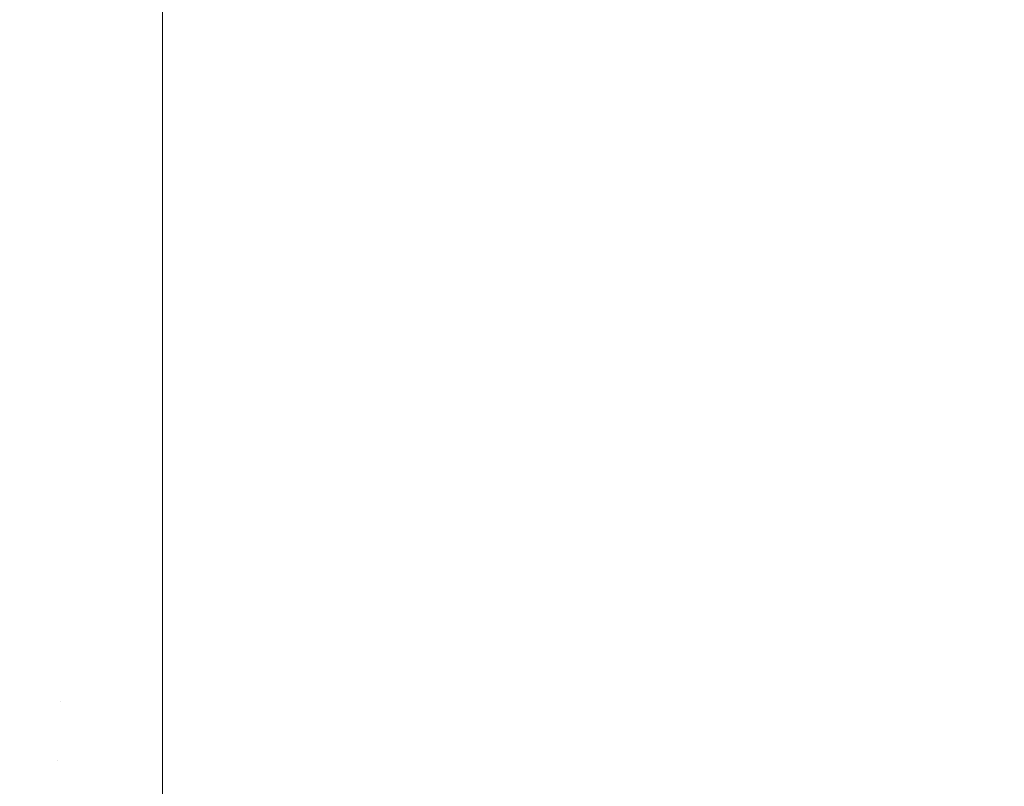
# Model space of a CAD drawing. Header units: centimetres. Extents: x -26 to 27.3, y 37.2 to 39.
# Tile 150 of 256: x -7.8685 to -7.8081, y 37.547 to 37.5941. Entities that reach past the tile are written whole.
import ezdxf

# ---------------------------------------------------------------- set-up
doc = ezdxf.new("R2010")
doc.units = ezdxf.units.CM
doc.header["$LTSCALE"] = 2.54
doc.layers.add('Lucido design-1', color=7, linetype='Continuous')

# ---------------------------------------------------------------- blocks, each defined once
blk = doc.blocks.new('Gruppo-6-1')
at = {"color": 7, "linetype": 'Continuous', "lineweight": 9}
for points in [[(-25.859734, 38.900112, -349.282667), (-25.859734, 37.300112, -349.282667), (27.240266, 37.300112, -349.282667), (27.240266, 38.900112, -349.282667)], [(-25.859734, 38.900112, -373.24943), (-25.859734, 37.300112, -373.24943), (27.240266, 37.300112, -373.24943), (27.240266, 38.900112, -373.24943)]]:
    blk.add_3dface(points, dxfattribs=at)
for points, invisible_edges in [([(-7.864323, 37.592084, -349.682997), (-7.868903, 37.592376, -349.682997), (-7.868547, 37.596564, -349.682744), (-7.864144, 37.596283, -349.682744)], 15), ([(-7.864323, 37.592084, -373.64976), (-7.868903, 37.592376, -373.64976), (-7.868547, 37.596564, -373.649507), (-7.864144, 37.596283, -373.649507)], 15), ([(-7.859734, 37.595751, -349.68277), (-7.859734, 37.591986, -349.682997), (-7.864323, 37.592084, -349.682997), (-7.864144, 37.596283, -349.682744)], 14), ([(-7.859734, 37.595868, -373.649526), (-7.859734, 37.591986, -373.64976), (-7.864323, 37.592084, -373.64976), (-7.864144, 37.596283, -373.649507)], 14), ([(-7.859734, 37.591986, -373.64976), (-7.859734, 37.595868, -373.649526), (9.240266, 37.595868, -373.649526), (9.240266, 37.591986, -373.64976)], 10), ([(-7.859734, 37.591986, -349.682997), (-7.859734, 37.595751, -349.68277), (9.240266, 37.595751, -349.68277), (9.240266, 37.591986, -349.682997)], 10), ([(-7.8645, 37.5879, -349.683428), (-7.869259, 37.588204, -349.683428), (-7.868903, 37.592376, -349.682997), (-7.864323, 37.592084, -349.682997)], 15), ([(-7.8645, 37.5879, -373.650191), (-7.869259, 37.588204, -373.650191), (-7.868903, 37.592376, -373.64976), (-7.864323, 37.592084, -373.64976)], 15), ([(-7.859734, 37.591398, -349.683058), (-7.859734, 37.587799, -349.683428), (-7.8645, 37.5879, -349.683428), (-7.864323, 37.592084, -349.682997)], 14), ([(-7.859734, 37.591632, -373.649797), (-7.859734, 37.587799, -373.650191), (-7.8645, 37.5879, -373.650191), (-7.864323, 37.592084, -373.64976)], 14), ([(-7.864323, 37.592084, -349.682997), (-7.859734, 37.591986, -349.682997), (-7.859734, 37.591398, -349.683058)], 9), ([(-7.864323, 37.592084, -373.64976), (-7.859734, 37.591986, -373.64976), (-7.859734, 37.591632, -373.649797)], 9), ([(9.240266, 37.591986, -349.682997), (9.240266, 37.591398, -349.683058), (-7.859734, 37.591398, -349.683058), (-7.859734, 37.591986, -349.682997)], 10), ([(9.240266, 37.591986, -373.64976), (9.240266, 37.591632, -373.649797), (-7.859734, 37.591632, -373.649797), (-7.859734, 37.591986, -373.64976)], 10), ([(-7.859734, 37.587799, -373.650191), (-7.859734, 37.591632, -373.649797), (9.240266, 37.591632, -373.649797), (9.240266, 37.587799, -373.650191)], 10), ([(-7.859734, 37.587799, -349.683428), (-7.859734, 37.591398, -349.683058), (9.240266, 37.591398, -349.683058), (9.240266, 37.587799, -349.683428)], 10), ([(-7.864677, 37.583743, -349.684033), (-7.869611, 37.584057, -349.684033), (-7.869259, 37.588204, -349.683428), (-7.8645, 37.5879, -349.683428)], 15), ([(-7.864677, 37.583743, -373.650796), (-7.869611, 37.584057, -373.650796), (-7.869259, 37.588204, -373.650191), (-7.8645, 37.5879, -373.650191)], 15), ([(-7.859734, 37.587061, -349.683535), (-7.859734, 37.583638, -349.684033), (-7.864677, 37.583743, -349.684033), (-7.8645, 37.5879, -349.683428)], 14), ([(-7.859734, 37.587411, -373.650247), (-7.859734, 37.583638, -373.650796), (-7.864677, 37.583743, -373.650796), (-7.8645, 37.5879, -373.650191)], 14), ([(-7.8645, 37.5879, -349.683428), (-7.859734, 37.587799, -349.683428), (-7.859734, 37.587061, -349.683535)], 9), ([(-7.8645, 37.5879, -373.650191), (-7.859734, 37.587799, -373.650191), (-7.859734, 37.587411, -373.650247)], 9), ([(9.240266, 37.587799, -349.683428), (9.240266, 37.587061, -349.683535), (-7.859734, 37.587061, -349.683535), (-7.859734, 37.587799, -349.683428)], 10), ([(9.240266, 37.587799, -373.650191), (9.240266, 37.587411, -373.650247), (-7.859734, 37.587411, -373.650247), (-7.859734, 37.587799, -373.650191)], 10), ([(-7.859734, 37.583638, -373.650796), (-7.859734, 37.587411, -373.650247), (9.240266, 37.587411, -373.650247), (9.240266, 37.583638, -373.650796)], 10), ([(-7.859734, 37.583638, -349.684033), (-7.859734, 37.587061, -349.683535), (9.240266, 37.587061, -349.683535), (9.240266, 37.583638, -349.684033)], 10), ([(-7.864852, 37.579618, -349.684812), (-7.869962, 37.579944, -349.684812), (-7.869611, 37.584057, -349.684033), (-7.864677, 37.583743, -349.684033)], 15), ([(-7.864852, 37.579618, -373.651575), (-7.869962, 37.579944, -373.651575), (-7.869611, 37.584057, -373.650796), (-7.864677, 37.583743, -373.650796)], 15), ([(-7.859734, 37.58275, -349.684201), (-7.859734, 37.57951, -349.684812), (-7.864852, 37.579618, -349.684812), (-7.864677, 37.583743, -349.684033)], 14), ([(-7.859734, 37.583213, -373.650876), (-7.859734, 37.57951, -373.651575), (-7.864852, 37.579618, -373.651575), (-7.864677, 37.583743, -373.650796)], 14), ([(-7.864677, 37.583743, -349.684033), (-7.859734, 37.583638, -349.684033), (-7.859734, 37.58275, -349.684201)], 9), ([(-7.864677, 37.583743, -373.650796), (-7.859734, 37.583638, -373.650796), (-7.859734, 37.583213, -373.650876)], 9), ([(9.240266, 37.583638, -349.684033), (9.240266, 37.58275, -349.684201), (-7.859734, 37.58275, -349.684201), (-7.859734, 37.583638, -349.684033)], 10), ([(9.240266, 37.583638, -373.650796), (9.240266, 37.583213, -373.650876), (-7.859734, 37.583213, -373.650876), (-7.859734, 37.583638, -373.650796)], 10), ([(-7.859734, 37.57951, -373.651575), (-7.859734, 37.583213, -373.650876), (9.240266, 37.583213, -373.650876), (9.240266, 37.57951, -373.651575)], 10), ([(-7.859734, 37.57951, -349.684812), (-7.859734, 37.58275, -349.684201), (9.240266, 37.58275, -349.684201), (9.240266, 37.57951, -349.684812)], 10), ([(-7.865026, 37.575534, -349.685763), (-7.870308, 37.575871, -349.685763), (-7.869962, 37.579944, -349.684812), (-7.864852, 37.579618, -349.684812)], 15), ([(-7.865026, 37.575534, -373.652526), (-7.870308, 37.575871, -373.652526), (-7.869962, 37.579944, -373.651575), (-7.864852, 37.579618, -373.651575)], 15), ([(-7.859734, 37.578472, -349.685053), (-7.859734, 37.575422, -349.685763), (-7.865026, 37.575534, -349.685763), (-7.864852, 37.579618, -349.684812)], 14), ([(-7.859734, 37.579046, -373.651683), (-7.859734, 37.575422, -373.652526), (-7.865026, 37.575534, -373.652526), (-7.864852, 37.579618, -373.651575)], 14), ([(-7.864852, 37.579618, -349.684812), (-7.859734, 37.57951, -349.684812), (-7.859734, 37.578472, -349.685053)], 9), ([(-7.864852, 37.579618, -373.651575), (-7.859734, 37.57951, -373.651575), (-7.859734, 37.579046, -373.651683)], 9), ([(9.240266, 37.57951, -349.684812), (9.240266, 37.578472, -349.685053), (-7.859734, 37.578472, -349.685053), (-7.859734, 37.57951, -349.684812)], 10), ([(9.240266, 37.57951, -373.651575), (9.240266, 37.579046, -373.651683), (-7.859734, 37.579046, -373.651683), (-7.859734, 37.57951, -373.651575)], 10), ([(-7.859734, 37.575422, -373.652526), (-7.859734, 37.579046, -373.651683), (9.240266, 37.579046, -373.651683), (9.240266, 37.575422, -373.652526)], 10), ([(-7.859734, 37.575422, -349.685763), (-7.859734, 37.578472, -349.685053), (9.240266, 37.578472, -349.685053), (9.240266, 37.575422, -349.685763)], 10), ([(-7.865197, 37.571497, -349.686883), (-7.870651, 37.571845, -349.686883), (-7.870308, 37.575871, -349.685763), (-7.865026, 37.575534, -349.685763)], 15), ([(-7.865197, 37.571497, -373.653646), (-7.870651, 37.571845, -373.653646), (-7.870308, 37.575871, -373.652526), (-7.865026, 37.575534, -373.652526)], 15), ([(-7.859734, 37.574235, -349.686092), (-7.859734, 37.571381, -349.686883), (-7.865197, 37.571497, -349.686883), (-7.865026, 37.575534, -349.685763)], 14), ([(-7.859734, 37.574917, -373.652666), (-7.859734, 37.571381, -373.653646), (-7.865197, 37.571497, -373.653646), (-7.865026, 37.575534, -373.652526)], 14), ([(-7.865026, 37.575534, -349.685763), (-7.859734, 37.575422, -349.685763), (-7.859734, 37.574235, -349.686092)], 9), ([(-7.865026, 37.575534, -373.652526), (-7.859734, 37.575422, -373.652526), (-7.859734, 37.574917, -373.652666)], 9), ([(9.240266, 37.575422, -349.685763), (9.240266, 37.574235, -349.686092), (-7.859734, 37.574235, -349.686092), (-7.859734, 37.575422, -349.685763)], 10), ([(9.240266, 37.575422, -373.652526), (9.240266, 37.574917, -373.652666), (-7.859734, 37.574917, -373.652666), (-7.859734, 37.575422, -373.652526)], 10), ([(-7.859734, 37.571381, -373.653646), (-7.859734, 37.574917, -373.652666), (9.240266, 37.574917, -373.652666), (9.240266, 37.571381, -373.653646)], 10), ([(-7.859734, 37.571381, -349.686883), (-7.859734, 37.574235, -349.686092), (9.240266, 37.574235, -349.686092), (9.240266, 37.571381, -349.686883)], 10), ([(-7.865366, 37.567515, -349.68817), (-7.870989, 37.567873, -349.68817), (-7.870651, 37.571845, -349.686883), (-7.865197, 37.571497, -349.686883)], 15), ([(-7.865366, 37.567515, -373.654933), (-7.870989, 37.567873, -373.654933), (-7.870651, 37.571845, -373.653646), (-7.865197, 37.571497, -373.653646)], 15), ([(-7.859734, 37.570047, -349.687314), (-7.859734, 37.567395, -349.68817), (-7.865366, 37.567515, -349.68817), (-7.865197, 37.571497, -349.686883)], 14), ([(-7.859734, 37.570833, -373.653823), (-7.859734, 37.567395, -373.654933), (-7.865366, 37.567515, -373.654933), (-7.865197, 37.571497, -373.653646)], 14), ([(-7.865197, 37.571497, -349.686883), (-7.859734, 37.571381, -349.686883), (-7.859734, 37.570047, -349.687314)], 9), ([(-7.865197, 37.571497, -373.653646), (-7.859734, 37.571381, -373.653646), (-7.859734, 37.570833, -373.653823)], 9), ([(9.240266, 37.571381, -349.686883), (9.240266, 37.570047, -349.687314), (-7.859734, 37.570047, -349.687314), (-7.859734, 37.571381, -349.686883)], 10), ([(9.240266, 37.571381, -373.653646), (9.240266, 37.570833, -373.653823), (-7.859734, 37.570833, -373.653823), (-7.859734, 37.571381, -373.653646)], 10), ([(-7.859734, 37.567395, -373.654933), (-7.859734, 37.570833, -373.653823), (9.240266, 37.570833, -373.653823), (9.240266, 37.567395, -373.654933)], 10), ([(-7.859734, 37.567395, -349.68817), (-7.859734, 37.570047, -349.687314), (9.240266, 37.570047, -349.687314), (9.240266, 37.567395, -349.68817)], 10), ([(-7.865533, 37.563593, -349.689622), (-7.871322, 37.563963, -349.689622), (-7.870989, 37.567873, -349.68817), (-7.865366, 37.567515, -349.68817)], 15), ([(-7.865533, 37.563593, -373.656385), (-7.871322, 37.563963, -373.656385), (-7.870989, 37.567873, -373.654933), (-7.865366, 37.567515, -373.654933)], 15), ([(-7.859734, 37.565917, -349.688717), (-7.859734, 37.56347, -349.689622), (-7.865533, 37.563593, -349.689622), (-7.865366, 37.567515, -349.68817)], 14), ([(-7.859734, 37.566802, -373.655153), (-7.859734, 37.56347, -373.656385), (-7.865533, 37.563593, -373.656385), (-7.865366, 37.567515, -373.654933)], 14), ([(-7.865366, 37.567515, -349.68817), (-7.859734, 37.567395, -349.68817), (-7.859734, 37.565917, -349.688717)], 9), ([(-7.865366, 37.567515, -373.654933), (-7.859734, 37.567395, -373.654933), (-7.859734, 37.566802, -373.655153)], 9), ([(9.240266, 37.567395, -349.68817), (9.240266, 37.565917, -349.688717), (-7.859734, 37.565917, -349.688717), (-7.859734, 37.567395, -349.68817)], 10), ([(9.240266, 37.567395, -373.654933), (9.240266, 37.566802, -373.655153), (-7.859734, 37.566802, -373.655153), (-7.859734, 37.567395, -373.654933)], 10), ([(-7.859734, 37.56347, -373.656385), (-7.859734, 37.566802, -373.655153), (9.240266, 37.566802, -373.655153), (9.240266, 37.56347, -373.656385)], 10), ([(-7.859734, 37.56347, -349.689622), (-7.859734, 37.565917, -349.688717), (9.240266, 37.565917, -349.688717), (9.240266, 37.56347, -349.689622)], 10), ([(-7.865697, 37.55974, -349.691235), (-7.871649, 37.560119, -349.691235), (-7.871322, 37.563963, -349.689622), (-7.865533, 37.563593, -349.689622)], 15), ([(-7.865697, 37.55974, -373.657998), (-7.871649, 37.560119, -373.657998), (-7.871322, 37.563963, -373.656385), (-7.865533, 37.563593, -373.656385)], 15), ([(-7.859734, 37.561852, -349.690298), (-7.859734, 37.559613, -349.691235), (-7.865697, 37.55974, -349.691235), (-7.865533, 37.563593, -349.689622)], 14), ([(-7.859734, 37.562831, -373.656652), (-7.859734, 37.559613, -373.657998), (-7.865697, 37.55974, -373.657998), (-7.865533, 37.563593, -373.656385)], 14), ([(-7.865533, 37.563593, -349.689622), (-7.859734, 37.56347, -349.689622), (-7.859734, 37.561852, -349.690298)], 9), ([(-7.865533, 37.563593, -373.656385), (-7.859734, 37.56347, -373.656385), (-7.859734, 37.562831, -373.656652)], 9), ([(9.240266, 37.56347, -349.689622), (9.240266, 37.561852, -349.690298), (-7.859734, 37.561852, -349.690298), (-7.859734, 37.56347, -349.689622)], 10), ([(9.240266, 37.56347, -373.656385), (9.240266, 37.562831, -373.656652), (-7.859734, 37.562831, -373.656652), (-7.859734, 37.56347, -373.656385)], 10), ([(-7.859734, 37.559613, -373.657998), (-7.859734, 37.562831, -373.656652), (9.240266, 37.562831, -373.656652), (9.240266, 37.559613, -373.657998)], 10), ([(-7.859734, 37.559613, -349.691235), (-7.859734, 37.561852, -349.690298), (9.240266, 37.561852, -349.690298), (9.240266, 37.559613, -349.691235)], 10), ([(-7.865857, 37.55596, -349.693006), (-7.87197, 37.55635, -349.693006), (-7.871649, 37.560119, -349.691235), (-7.865697, 37.55974, -349.691235)], 15), ([(-7.865857, 37.55596, -373.659769), (-7.87197, 37.55635, -373.659769), (-7.871649, 37.560119, -373.657998), (-7.865697, 37.55974, -373.657998)], 15), ([(-7.859734, 37.557859, -349.692056), (-7.859734, 37.55583, -349.693006), (-7.865857, 37.55596, -349.693006), (-7.865697, 37.55974, -349.691235)], 14), ([(-7.859734, 37.558927, -373.658319), (-7.859734, 37.55583, -373.659769), (-7.865857, 37.55596, -373.659769), (-7.865697, 37.55974, -373.657998)], 14), ([(-7.865697, 37.55974, -349.691235), (-7.859734, 37.559613, -349.691235), (-7.859734, 37.557859, -349.692056)], 9), ([(-7.865697, 37.55974, -373.657998), (-7.859734, 37.559613, -373.657998), (-7.859734, 37.558927, -373.658319)], 9), ([(9.240266, 37.559613, -349.691235), (9.240266, 37.557859, -349.692056), (-7.859734, 37.557859, -349.692056), (-7.859734, 37.559613, -349.691235)], 10), ([(9.240266, 37.559613, -373.657998), (9.240266, 37.558927, -373.658319), (-7.859734, 37.558927, -373.658319), (-7.859734, 37.559613, -373.657998)], 10), ([(-7.859734, 37.55583, -373.659769), (-7.859734, 37.558927, -373.658319), (9.240266, 37.558927, -373.658319), (9.240266, 37.55583, -373.659769)], 10), ([(-7.859734, 37.55583, -349.693006), (-7.859734, 37.557859, -349.692056), (9.240266, 37.557859, -349.692056), (9.240266, 37.55583, -349.693006)], 10), ([(-7.866014, 37.552261, -349.694931), (-7.872284, 37.552661, -349.694931), (-7.87197, 37.55635, -349.693006), (-7.865857, 37.55596, -349.693006)], 15), ([(-7.866014, 37.552261, -373.661694), (-7.872284, 37.552661, -373.661694), (-7.87197, 37.55635, -373.659769), (-7.865857, 37.55596, -373.659769)], 15), ([(-7.866014, 37.552261, -349.694931), (-7.865857, 37.55596, -349.693006), (-7.859734, 37.55583, -349.693006), (-7.859734, 37.553947, -349.693985)], 11), ([(-7.859734, 37.555098, -373.660149), (-7.859734, 37.552127, -373.661694), (-7.866014, 37.552261, -373.661694), (-7.865857, 37.55596, -373.659769)], 14), ([(-7.865857, 37.55596, -373.659769), (-7.859734, 37.55583, -373.659769), (-7.859734, 37.555098, -373.660149)], 9), ([(9.240266, 37.55583, -349.693006), (9.240266, 37.553947, -349.693985), (-7.859734, 37.553947, -349.693985), (-7.859734, 37.55583, -349.693006)], 10), ([(9.240266, 37.55583, -373.659769), (9.240266, 37.555098, -373.660149), (-7.859734, 37.555098, -373.660149), (-7.859734, 37.55583, -373.659769)], 10), ([(-7.859734, 37.552127, -373.661694), (-7.859734, 37.555098, -373.660149), (9.240266, 37.555098, -373.660149), (9.240266, 37.552127, -373.661694)], 10), ([(-7.859734, 37.553947, -349.693985), (-7.859734, 37.552127, -349.694931), (-7.866014, 37.552261, -349.694931)], 10), ([(-7.859734, 37.552127, -349.694931), (-7.859734, 37.553947, -349.693985), (9.240266, 37.553947, -349.693985), (9.240266, 37.552127, -349.694931)], 10), ([(-7.866168, 37.548648, -349.697008), (-7.87259, 37.549058, -349.697008), (-7.872284, 37.552661, -349.694931), (-7.866014, 37.552261, -349.694931)], 15), ([(-7.866168, 37.548648, -373.663771), (-7.87259, 37.549058, -373.663771), (-7.872284, 37.552661, -373.661694), (-7.866014, 37.552261, -373.661694)], 15), ([(-7.866168, 37.548648, -349.697008), (-7.866014, 37.552261, -349.694931), (-7.859734, 37.552127, -349.694931), (-7.859734, 37.550123, -349.696083)], 11), ([(-7.859734, 37.55135, -373.662141), (-7.859734, 37.548512, -373.663771), (-7.866168, 37.548648, -373.663771), (-7.866014, 37.552261, -373.661694)], 14), ([(-7.866014, 37.552261, -373.661694), (-7.859734, 37.552127, -373.661694), (-7.859734, 37.55135, -373.662141)], 9), ([(9.240266, 37.552127, -349.694931), (9.240266, 37.550123, -349.696083), (-7.859734, 37.550123, -349.696083), (-7.859734, 37.552127, -349.694931)], 10), ([(9.240266, 37.552127, -373.661694), (9.240266, 37.55135, -373.662141), (-7.859734, 37.55135, -373.662141), (-7.859734, 37.552127, -373.661694)], 10), ([(-7.859734, 37.548512, -373.663771), (-7.859734, 37.55135, -373.662141), (9.240266, 37.55135, -373.662141), (9.240266, 37.548512, -373.663771)], 10), ([(-7.859734, 37.550123, -349.696083), (-7.859734, 37.548512, -349.697008), (-7.866168, 37.548648, -349.697008)], 10), ([(-7.859734, 37.548512, -349.697008), (-7.859734, 37.550123, -349.696083), (9.240266, 37.550123, -349.696083), (9.240266, 37.548512, -349.697008)], 10), ([(-7.866317, 37.545129, -349.699231), (-7.872889, 37.545548, -349.699231), (-7.87259, 37.549058, -349.697008), (-7.866168, 37.548648, -349.697008)], 15), ([(-7.866317, 37.545129, -373.665995), (-7.872889, 37.545548, -373.665995), (-7.87259, 37.549058, -373.663771), (-7.866168, 37.548648, -373.663771)], 15), ([(-7.866317, 37.545129, -349.699231), (-7.866168, 37.548648, -349.697008), (-7.859734, 37.548512, -349.697008), (-7.859734, 37.546393, -349.698345)], 11), ([(-7.859734, 37.54769, -373.66429), (-7.859734, 37.544989, -373.665995), (-7.866317, 37.545129, -373.665995), (-7.866168, 37.548648, -373.663771)], 14), ([(-7.866168, 37.548648, -373.663771), (-7.859734, 37.548512, -373.663771), (-7.859734, 37.54769, -373.66429)], 9), ([(9.240266, 37.548512, -349.697008), (9.240266, 37.546393, -349.698345), (-7.859734, 37.546393, -349.698345), (-7.859734, 37.548512, -349.697008)], 10), ([(9.240266, 37.548512, -373.663771), (9.240266, 37.54769, -373.66429), (-7.859734, 37.54769, -373.66429), (-7.859734, 37.548512, -373.663771)], 10), ([(-7.859734, 37.544989, -373.665995), (-7.859734, 37.54769, -373.66429), (9.240266, 37.54769, -373.66429), (9.240266, 37.544989, -373.665995)], 10)]:
    blk.add_3dface(points, dxfattribs=dict(at, invisible_edges=invisible_edges))

msp = doc.modelspace()

# ---------------------------------------------------------------- block references
at = {"layer": 'Lucido design-1', "color": 7}
msp.add_blockref('Gruppo-6-1', (0, 0), dxfattribs=at)

doc.saveas('drawing.dxf')
